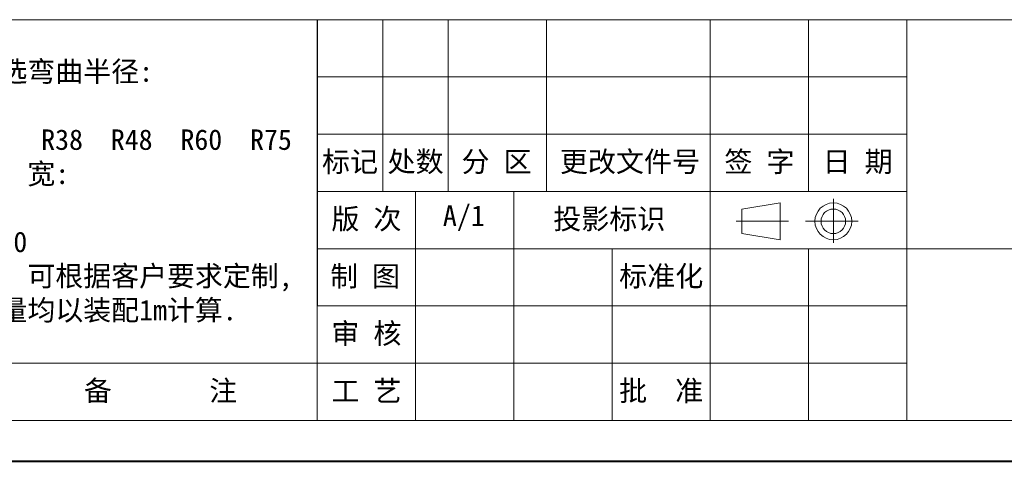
# Model space of a CAD drawing. Header units: millimetres. Extents: x 2934 to 3561, y -490 to -50.
# Tile 9 of 29: x 3228 to 3406, y -490 to -410. Entities that reach past the tile are written whole.
import ezdxf

# ---------------------------------------------------------------- set-up
doc = ezdxf.new("R2010")
doc.units = ezdxf.units.MM
doc.layers.add('标注线', color=7, linetype='Continuous', lineweight=15)
doc.styles.add('样式 6', font='仿宋_GB2312.ttf')

msp = doc.modelspace()

# ---------------------------------------------------------------- linework, layer by layer
at = {"color": 7, "lineweight": 13}
for p, q in [((3216.284, -409.769), (3547.915, -409.769)), ((3281.444, -482.308), (3281.444, -409.769)), ((2970.561, -482.308), (3281.444, -482.308)), ((3281.444, -482.308), (3547.915, -482.308))]:
    msp.add_line(p, q, dxfattribs=at)
at = {"color": 7}
msp.add_line((3281.444, -409.769), (3281.444, -461.583), dxfattribs=at)
at = {"color": 7, "lineweight": 15}
for p, q in [((3293.287, -409.769), (3293.287, -440.857)), ((3305.13, -409.769), (3305.13, -440.857)), ((3322.895, -409.769), (3322.895, -440.857)), ((3352.503, -409.769), (3352.503, -440.857)), ((3370.268, -409.769), (3370.268, -440.857)), ((3388.032, -409.769), (3388.032, -482.308)), ((3281.444, -420.132), (3388.032, -420.132)), ((3281.444, -430.495), (3388.032, -430.495)), ((3281.444, -440.857), (3388.032, -440.857)), ((3299.209, -440.857), (3299.209, -482.308)), ((3316.974, -440.857), (3316.974, -482.308)), ((3352.503, -440.857), (3352.503, -482.308)), ((3358.187, -444.047), (3365.164, -442.937)), ((3365.164, -449.599), (3365.164, -442.937)), ((3374.75, -450.175), (3374.75, -442.185)), ((3358.187, -444.047), (3358.187, -448.488)), ((3366.641, -446.268), (3357.161, -446.268)), ((3369.728, -446.268), (3379.266, -446.268)), ((3358.187, -448.488), (3365.164, -449.599)), ((3281.444, -451.22), (3457.611, -451.22)), ((3334.738, -451.22), (3334.738, -482.308)), ((3370.268, -451.22), (3370.268, -482.308)), ((3281.444, -461.583), (3388.032, -461.583)), ((2970.561, -471.946), (3281.444, -471.946)), ((3281.444, -471.946), (3388.032, -471.946))]:
    msp.add_line(p, q, dxfattribs=at)
at = {"color": 7, "lineweight": 40}
msp.add_line((2933.552, -489.71), (3555.317, -489.71), dxfattribs=at)
at = {"color": 7, "lineweight": 15}
for radius in [3.331, 2.221]:
    msp.add_circle((3374.75, -446.268), radius, dxfattribs=at)

# ---------------------------------------------------------------- texts
at = {"layer": '标注线', "color": 7, "lineweight": 18, "style": '样式 6'}
for s, insert, char_height, width, attachment_point in [('{\\H1.389x;可选弯曲半径:\\P\\PR28  R38  R48  R60  R75  \\P内  宽:\\P\\PBi50\\P注：可根据客户要求定制,\\P数量均以装配1m计算.}', (3218.932, -440.955), 2.66471, 80.06434, 4), ('标记', (3287.366, -435.676), 3.7166, 11.84315, 5), ('处数', (3299.209, -435.676), 3.7166, 11.84315, 5), ('分 区', (3313.854, -435.676), 3.7166, 17.32243, 5), ('更改文件号', (3337.976, -435.676), 3.7166, 30.64896, 5), ('签 字', (3361.385, -435.676), 3.7166, 17.76473, 5), ('日 期', (3379.15, -435.676), 3.7166, 17.76473, 5), ('版 次', (3290.326, -446.039), 3.7166, 17.76473, 5), ('A/1', (3307.937, -445.702), 3.7166, 11.84315, 5), ('投影标识', (3334.238, -446.039), 3.7166, 21.72127, 5), ('标准化', (3343.638, -456.401), 3.7166, 24.02304, 5), ('{\\H0.9943x;制 图}', (3290.083, -456.401), 3.71663, 17.27878, 5), ('审 核', (3290.326, -466.764), 3.7166, 17.76473, 5), ('{\\H1.389x;备       注}', (3253.104, -477.127), 2.66471, 38.93383, 5), ('{\\H1.389x;备       注}', (3253.104, -477.127), 2.66471, 38.93383, 5), ('工 艺', (3290.326, -477.127), 3.7166, 17.76473, 5), ('批  准', (3343.621, -477.127), 3.7166, 17.76473, 5)]:
    msp.add_mtext(s, dxfattribs=dict(at, insert=insert, char_height=char_height, width=width, attachment_point=attachment_point))

doc.saveas('drawing.dxf')
